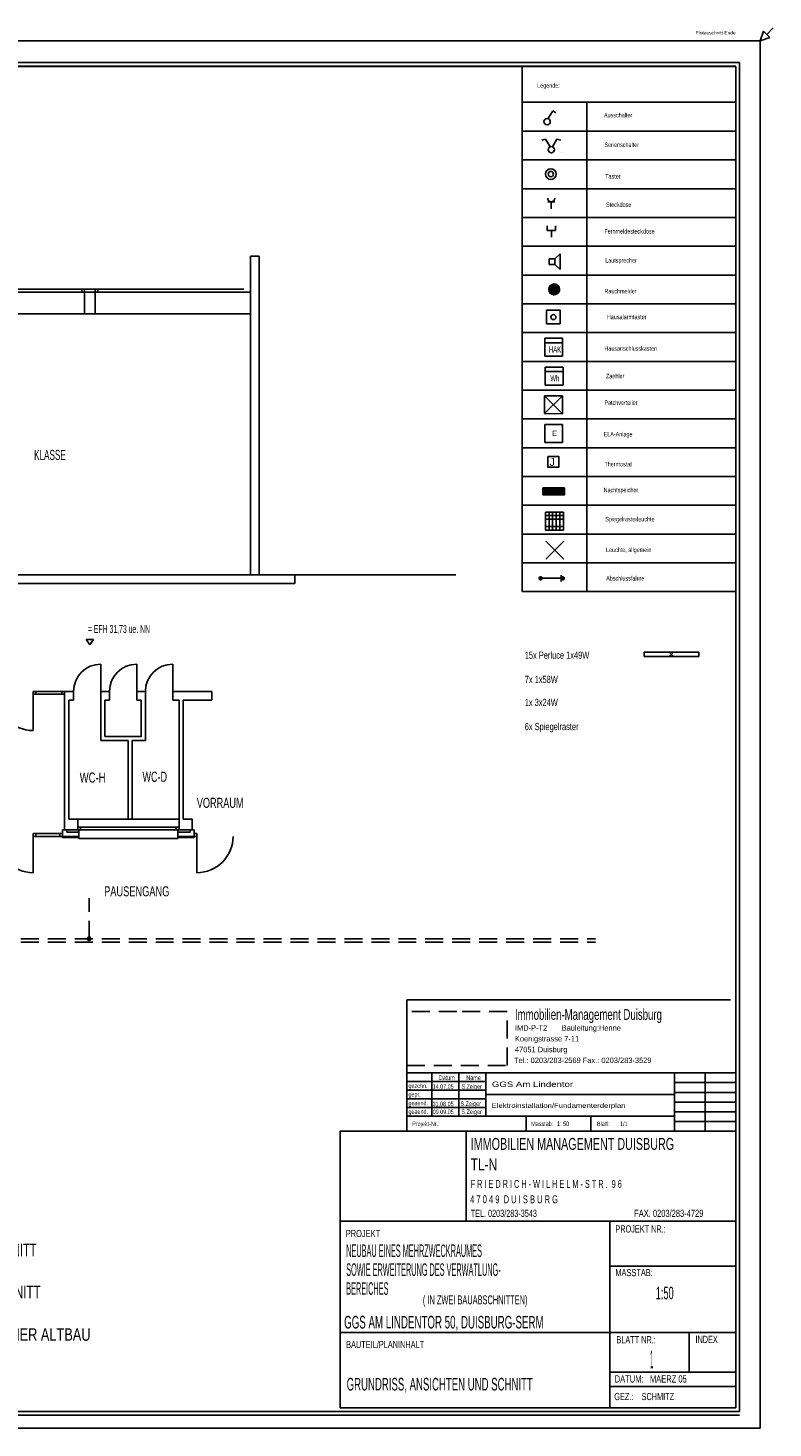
# Model space of a CAD drawing. Extents: x -9 to 2291, y 18 to 1401.
# Tile 14 of 19: x 26 to 47, y 18 to 57. Entities that reach past the tile are written whole.
import ezdxf

# ---------------------------------------------------------------- set-up
doc = ezdxf.new("R2010")
doc.units = 0
doc.linetypes.add('KCONTINUOUS', pattern=[0])
doc.linetypes.add('KDASHED', pattern=[0.75, 0.5, -0.25])
for name, color, linetype in [('ELA-ANLAGE', 5, 'CONTINUOUS'), ('FERNMELDESTECKDOSE', 5, 'CONTINUOUS'), ('FUNDAMENTERDER', 5, 'CONTINUOUS'), ('GRUNDRISS_BEMA_UNG', 7, 'CONTINUOUS'), ('HAUPTANSCHLU_KASTEN', 5, 'CONTINUOUS'), ('HAUSALARM', 5, 'CONTINUOUS'), ('LAUTSPRECHER', 5, 'CONTINUOUS'), ('LEGENDE', 7, 'CONTINUOUS'), ('LEUCHTEN', 5, 'CONTINUOUS'), ('LEUCHTEN_BESCHRIFTUNG', 5, 'CONTINUOUS'), ('NACHTSPEICHER', 3, 'CONTINUOUS'), ('PATCHVERTEILER', 5, 'CONTINUOUS'), ('RAHMEN', 7, 'CONTINUOUS'), ('RAUCHMELDER', 5, 'CONTINUOUS'), ('SCHALTER', 5, 'CONTINUOUS'), ('SCHRIFTFELD', 7, 'CONTINUOUS'), ('STECKDOSEN', 5, 'CONTINUOUS'), ('TASTER', 5, 'CONTINUOUS'), ('THERMOSTAT', 5, 'CONTINUOUS'), ('W01_---', 7, 'CONTINUOUS'), ('W01_GRUNDRISS', 7, 'CONTINUOUS'), ('Z_HLER', 5, 'CONTINUOUS')]:
    doc.layers.add(name, color=color, linetype=linetype)

msp = doc.modelspace()

# ---------------------------------------------------------------- hatches: boundary and pattern name
at = {"layer": 'NACHTSPEICHER'}
h = msp.add_hatch(dxfattribs=at)
h.set_pattern_fill('ANSI31', color=3, scale=0.01, style=0)
h.paths.add_polyline_path([(40.211, 44.36), (40.811, 44.36), (40.811, 44.16), (40.211, 44.16), (40.211, 44.348)])
at = {"layer": 'RAUCHMELDER'}
h = msp.add_hatch(dxfattribs=at)
h.set_pattern_fill('ANSI32', scale=0.01, style=0)
h.paths.add_polyline_path([(40.524, 50.025), (40.674, 49.875), (40.665, 49.927), (40.638, 49.972), (40.597, 50.006), (40.548, 50.023), (40.495, 50.022), (40.446, 50.002), (40.406, 49.967), (40.381, 49.921), (40.374, 49.869), (40.386, 49.817), (40.414, 49.773), (40.456, 49.741), (40.507, 49.726), (40.559, 49.729), (40.608, 49.75), (40.646, 49.787), (40.669, 49.834), (40.674, 49.875)])

# ---------------------------------------------------------------- linework, layer by layer
at = {"layer": 'ELA-ANLAGE', "color": 7, "linetype": 'KCONTINUOUS'}
for p, q in [((40.76, 46.122), (40.26, 46.122)), ((40.262, 45.623), (40.262, 46.123)), ((40.76, 45.622), (40.76, 46.122)), ((40.262, 45.623), (40.76, 45.622))]:
    msp.add_line(p, q, dxfattribs=at)
at = {"layer": 'FERNMELDESTECKDOSE', "color": 7, "linetype": 'KCONTINUOUS'}
for p, q in [((40.332, 51.514), (40.332, 51.639)), ((40.332, 51.514), (40.332, 51.639)), ((40.332, 51.514), (40.446, 51.514)), ((40.332, 51.514), (40.446, 51.514)), ((40.446, 51.324), (40.446, 51.514)), ((40.446, 51.514), (40.56, 51.514)), ((40.446, 51.324), (40.446, 51.514)), ((40.446, 51.514), (40.56, 51.514)), ((40.558, 51.514), (40.558, 51.639)), ((40.558, 51.514), (40.558, 51.639))]:
    msp.add_line(p, q, dxfattribs=at)
at = {"layer": 'FUNDAMENTERDER', "color": 7, "linetype": 'KCONTINUOUS'}
for p, q in [((40.107, 41.845), (40.187, 41.845)), ((40.187, 41.845), (40.107, 41.845)), ((40.107, 41.845), (40.187, 41.845)), ((40.187, 41.845), (40.107, 41.845)), ((40.115, 41.869), (40.108, 41.854)), ((40.115, 41.869), (40.108, 41.854)), ((40.108, 41.854), (40.108, 41.837)), ((40.108, 41.854), (40.108, 41.837)), ((40.108, 41.837), (40.114, 41.822)), ((40.108, 41.837), (40.114, 41.822)), ((40.114, 41.822), (40.126, 41.811)), ((40.114, 41.822), (40.126, 41.811)), ((40.128, 41.88), (40.115, 41.869)), ((40.128, 41.88), (40.115, 41.869)), ((40.126, 41.811), (40.141, 41.805)), ((40.126, 41.811), (40.141, 41.805)), ((40.144, 41.884), (40.128, 41.88)), ((40.144, 41.884), (40.128, 41.88)), ((40.141, 41.805), (40.158, 41.806)), ((40.141, 41.805), (40.158, 41.806)), ((40.16, 41.882), (40.144, 41.884)), ((40.16, 41.882), (40.144, 41.884)), ((40.147, 41.845), (40.714, 41.845)), ((40.158, 41.806), (40.173, 41.814)), ((40.158, 41.806), (40.173, 41.814)), ((40.174, 41.874), (40.16, 41.882)), ((40.174, 41.874), (40.16, 41.882)), ((40.173, 41.814), (40.183, 41.826)), ((40.173, 41.814), (40.183, 41.826)), ((40.184, 41.861), (40.174, 41.874)), ((40.184, 41.861), (40.174, 41.874)), ((40.183, 41.826), (40.187, 41.842)), ((40.183, 41.826), (40.187, 41.842)), ((40.187, 41.845), (40.184, 41.861)), ((40.187, 41.845), (40.184, 41.861)), ((40.187, 41.842), (40.187, 41.845)), ((40.187, 41.842), (40.187, 41.845)), ((40.714, 41.934), (40.714, 41.755)), ((40.764, 41.903), (40.764, 41.786)), ((40.804, 41.878), (40.804, 41.811))]:
    msp.add_line(p, q, dxfattribs=at)
msp.add_circle((40.147, 41.845), 0.04, dxfattribs=at)
at = {"layer": 'GRUNDRISS_BEMA_UNG', "color": 7, "linetype": 'KCONTINUOUS'}
msp.add_line((37.786, 41.938), (23.639, 41.938), dxfattribs=at)
at = {"layer": 'HAUPTANSCHLU_KASTEN', "color": 7, "linetype": 'KCONTINUOUS'}
for p, q in [((40.76, 48.516), (40.26, 48.516)), ((40.26, 48.516), (40.26, 48.016)), ((40.76, 48.516), (40.26, 48.516)), ((40.26, 48.516), (40.26, 48.016)), ((40.26, 48.392), (40.76, 48.392)), ((40.76, 48.016), (40.76, 48.516)), ((40.76, 48.016), (40.76, 48.516)), ((40.26, 48.016), (40.76, 48.016)), ((40.26, 48.016), (40.76, 48.016))]:
    msp.add_line(p, q, dxfattribs=at)
at = {"layer": 'HAUSALARM', "color": 7, "linetype": 'KCONTINUOUS'}
for p, q in [((40.313, 49.292), (40.691, 49.292)), ((40.313, 48.914), (40.313, 49.292)), ((40.691, 48.914), (40.691, 49.292)), ((40.313, 48.914), (40.691, 48.914))]:
    msp.add_line(p, q, dxfattribs=at)
msp.add_circle((40.502, 49.103), 0.07, dxfattribs=at)
at = {"layer": 'LAUTSPRECHER', "color": 7, "linetype": 'KCONTINUOUS'}
for p, q in [((40.38, 50.726), (40.38, 50.565)), ((40.541, 50.726), (40.38, 50.726)), ((40.38, 50.726), (40.38, 50.565)), ((40.541, 50.726), (40.38, 50.726)), ((40.686, 50.866), (40.541, 50.726)), ((40.686, 50.866), (40.541, 50.726)), ((40.541, 50.726), (40.541, 50.565)), ((40.541, 50.726), (40.541, 50.565)), ((40.686, 50.866), (40.686, 50.645)), ((40.686, 50.866), (40.686, 50.645)), ((40.686, 50.645), (40.686, 50.424)), ((40.686, 50.645), (40.686, 50.424)), ((40.541, 50.565), (40.38, 50.565)), ((40.541, 50.565), (40.38, 50.565)), ((40.686, 50.424), (40.541, 50.565)), ((40.686, 50.424), (40.541, 50.565))]:
    msp.add_line(p, q, dxfattribs=at)
at = {"layer": 'LEGENDE', "color": 7, "linetype": 'KCONTINUOUS'}
for p, q in [((46.258, 56.785), (46.347, 57.05)), ((46.523, 56.873), (46.258, 56.785)), ((46.347, 57.05), (46.435, 56.962)), ((46.435, 56.962), (46.612, 57.139)), ((46.612, 57.139), (46.435, 56.962)), ((46.435, 56.962), (46.523, 56.873)), ((46.255, 56.782), (-8.613, 56.782)), ((46.255, 18.229), (46.255, 56.782)), ((45.675, 56.178), (-8.274, 56.178)), ((45.575, 56.078), (-7.274, 56.078)), ((45.575, 56.073), (-7.274, 56.073)), ((39.629, 56.073), (45.575, 56.073)), ((39.629, 56.073), (39.629, 41.473)), ((45.575, 56.073), (45.575, 38.073)), ((45.675, 56.178), (45.675, 18.689)), ((39.629, 55.073), (45.575, 55.073)), ((41.435, 55.073), (41.435, 41.473)), ((39.629, 54.273), (45.575, 54.273)), ((39.629, 53.473), (45.575, 53.473)), ((39.629, 52.673), (45.575, 52.673)), ((39.629, 51.873), (45.575, 51.873)), ((39.629, 51.073), (45.575, 51.073)), ((39.629, 50.273), (45.575, 50.273)), ((39.629, 49.473), (45.575, 49.473)), ((39.629, 48.673), (45.575, 48.673)), ((39.629, 47.873), (45.575, 47.873)), ((39.629, 47.073), (45.575, 47.073)), ((39.629, 46.273), (45.575, 46.273)), ((39.629, 45.473), (45.575, 45.473)), ((39.629, 44.673), (45.575, 44.673)), ((39.629, 43.873), (45.575, 43.873)), ((39.629, 43.073), (45.575, 43.073)), ((39.629, 42.273), (45.575, 42.273)), ((39.629, 41.473), (45.575, 41.473)), ((45.675, 18.689), (-7.274, 18.689)), ((45.675, 18.589), (-8.274, 18.589)), ((-8.613, 18.229), (46.255, 18.229))]:
    msp.add_line(p, q, dxfattribs=at)
at = {"layer": 'LEUCHTEN', "color": 7, "linetype": 'KCONTINUOUS'}
for p, q in [((40.281, 43.686), (40.781, 43.686)), ((40.281, 43.186), (40.281, 43.686)), ((40.281, 43.586), (40.781, 43.586)), ((40.381, 43.186), (40.381, 43.686)), ((40.481, 43.186), (40.481, 43.686)), ((40.581, 43.186), (40.581, 43.686)), ((40.681, 43.186), (40.681, 43.686)), ((40.781, 43.686), (40.781, 43.186)), ((40.781, 43.186), (40.781, 43.686)), ((40.281, 43.486), (40.781, 43.486)), ((40.281, 43.286), (40.781, 43.286)), ((40.781, 43.186), (40.281, 43.186)), ((40.29, 42.872), (40.79, 42.372)), ((40.29, 42.372), (40.79, 42.872))]:
    msp.add_line(p, q, dxfattribs=at)
at = {"layer": 'LEUCHTEN_BESCHRIFTUNG', "color": 7, "linetype": 'KCONTINUOUS'}
for p, q in [((43.026, 39.788), (44.546, 39.788)), ((43.026, 39.788), (43.026, 39.668)), ((43.726, 39.668), (43.846, 39.788)), ((43.726, 39.788), (43.846, 39.668)), ((44.546, 39.788), (44.546, 39.668)), ((44.546, 39.668), (43.026, 39.668))]:
    msp.add_line(p, q, dxfattribs=at)
at = {"layer": 'NACHTSPEICHER', "color": 7, "linetype": 'KCONTINUOUS'}
for p, q in [((40.21, 44.36), (40.811, 44.36)), ((40.211, 44.16), (40.211, 44.36)), ((40.811, 44.36), (40.811, 44.16)), ((40.811, 44.16), (40.211, 44.16))]:
    msp.add_line(p, q, dxfattribs=at)
at = {"layer": 'NACHTSPEICHER', "color": 3, "linetype": 'KCONTINUOUS'}
for p, q in [((40.211, 44.36), (40.811, 44.36)), ((40.211, 44.36), (40.811, 44.36)), ((40.231, 44.36), (40.211, 44.34)), ((40.276, 44.36), (40.211, 44.295)), ((40.321, 44.36), (40.211, 44.25)), ((40.366, 44.36), (40.211, 44.205)), ((40.411, 44.36), (40.211, 44.16)), ((40.456, 44.36), (40.256, 44.16)), ((40.501, 44.36), (40.301, 44.16)), ((40.546, 44.36), (40.346, 44.16)), ((40.591, 44.36), (40.391, 44.16)), ((40.636, 44.36), (40.436, 44.16)), ((40.68, 44.36), (40.48, 44.16)), ((40.725, 44.36), (40.525, 44.16)), ((40.77, 44.36), (40.57, 44.16)), ((40.811, 44.36), (40.811, 44.16)), ((40.811, 44.36), (40.811, 44.16)), ((40.211, 44.16), (40.211, 44.348)), ((40.211, 44.16), (40.211, 44.348)), ((40.811, 44.16), (40.211, 44.16)), ((40.811, 44.16), (40.211, 44.16)), ((40.811, 44.356), (40.615, 44.16)), ((40.811, 44.311), (40.66, 44.16)), ((40.811, 44.266), (40.705, 44.16)), ((40.811, 44.221), (40.75, 44.16)), ((40.811, 44.176), (40.795, 44.16))]:
    msp.add_line(p, q, dxfattribs=at)
at = {"layer": 'PATCHVERTEILER', "color": 7, "linetype": 'KCONTINUOUS'}
for p, q in [((40.258, 46.919), (40.758, 46.419)), ((40.758, 46.919), (40.258, 46.919)), ((40.259, 46.42), (40.259, 46.92)), ((40.259, 46.42), (40.758, 46.919)), ((40.758, 46.419), (40.758, 46.919)), ((40.259, 46.42), (40.758, 46.419))]:
    msp.add_line(p, q, dxfattribs=at)
at = {"layer": 'RAHMEN', "color": 7, "linetype": 'KCONTINUOUS'}
msp.add_line((45.575, 18.789), (45.575, 56.073), dxfattribs=at)
at = {"layer": 'RAUCHMELDER', "color": 7, "linetype": 'KCONTINUOUS'}
for p, q in [((40.381, 49.921), (40.374, 49.869)), ((40.381, 49.921), (40.374, 49.869)), ((40.374, 49.869), (40.386, 49.817)), ((40.374, 49.869), (40.386, 49.817)), ((40.376, 49.862), (40.531, 50.017)), ((40.406, 49.967), (40.381, 49.921)), ((40.406, 49.967), (40.381, 49.921)), ((40.384, 49.825), (40.554, 49.995)), ((40.386, 49.817), (40.414, 49.773)), ((40.386, 49.817), (40.414, 49.773)), ((40.446, 50.002), (40.406, 49.967)), ((40.446, 50.002), (40.406, 49.967)), ((40.418, 49.77), (40.599, 49.95)), ((40.444, 49.75), (40.621, 49.928)), ((40.495, 50.022), (40.446, 50.002)), ((40.495, 50.022), (40.446, 50.002)), ((40.548, 50.023), (40.495, 50.022)), ((40.548, 50.023), (40.495, 50.022)), ((40.509, 49.726), (40.666, 49.883)), ((40.524, 50.025), (40.674, 49.875)), ((40.524, 50.025), (40.674, 49.875)), ((40.531, 50.017), (40.536, 50.023)), ((40.597, 50.006), (40.548, 50.023)), ((40.597, 50.006), (40.548, 50.023)), ((40.554, 49.995), (40.573, 50.014)), ((40.557, 49.729), (40.67, 49.841)), ((40.638, 49.972), (40.597, 50.006)), ((40.638, 49.972), (40.597, 50.006)), ((40.599, 49.95), (40.629, 49.98)), ((40.621, 49.928), (40.648, 49.955)), ((40.665, 49.927), (40.638, 49.972)), ((40.665, 49.927), (40.638, 49.972)), ((40.646, 49.787), (40.669, 49.834)), ((40.646, 49.787), (40.669, 49.834)), ((40.674, 49.875), (40.665, 49.927)), ((40.674, 49.875), (40.665, 49.927)), ((40.666, 49.883), (40.672, 49.888)), ((40.669, 49.834), (40.674, 49.875)), ((40.669, 49.834), (40.674, 49.875)), ((40.414, 49.773), (40.456, 49.741)), ((40.414, 49.773), (40.456, 49.741)), ((40.456, 49.741), (40.507, 49.726)), ((40.456, 49.741), (40.507, 49.726)), ((40.507, 49.726), (40.559, 49.729)), ((40.507, 49.726), (40.559, 49.729)), ((40.559, 49.729), (40.608, 49.75)), ((40.559, 49.729), (40.608, 49.75)), ((40.608, 49.75), (40.646, 49.787)), ((40.608, 49.75), (40.646, 49.787))]:
    msp.add_line(p, q, dxfattribs=at)
msp.add_circle((40.524, 49.875), 0.15, dxfattribs=at)
at = {"layer": 'SCHALTER', "color": 7, "linetype": 'KCONTINUOUS'}
for p, q in [((40.358, 54.62), (40.486, 54.836)), ((40.486, 54.836), (40.574, 54.783)), ((40.181, 54.017), (40.285, 54.052)), ((40.413, 53.837), (40.285, 54.052)), ((40.443, 53.755), (40.443, 53.755)), ((40.443, 53.755), (40.443, 53.755)), ((40.443, 53.755), (40.443, 53.755)), ((40.473, 53.837), (40.601, 54.052)), ((40.706, 54.017), (40.601, 54.052)), ((40.647, 53.792), (40.647, 53.791)), ((40.647, 53.792), (40.647, 53.791)), ((40.647, 53.792), (40.647, 53.791)), ((40.72, 53.682), (40.72, 53.682)), ((40.72, 53.682), (40.72, 53.682)), ((40.72, 53.682), (40.72, 53.682))]:
    msp.add_line(p, q, dxfattribs=at)
for centre in [(40.328, 54.538), (40.443, 53.755)]:
    msp.add_circle(centre, 0.0875, dxfattribs=at)
at = {"layer": 'SCHRIFTFELD', "color": 7, "linetype": 'KCONTINUOUS'}
for p, q in [((36.424, 26.477), (36.424, 30.127)), ((36.424, 30.127), (45.425, 30.127)), ((45.575, 26.477), (45.575, 30.127)), ((45.575, 26.477), (45.575, 30.127)), ((45.575, 28.097), (36.424, 28.097)), ((37.124, 26.897), (37.124, 28.097)), ((37.874, 26.897), (37.874, 28.097)), ((38.624, 26.897), (38.624, 28.097)), ((43.875, 26.477), (43.875, 28.097)), ((44.725, 26.477), (44.725, 28.097)), ((38.624, 27.857), (36.424, 27.857)), ((45.575, 27.827), (43.875, 27.827)), ((38.624, 27.617), (36.424, 27.617)), ((38.624, 27.377), (36.424, 27.377)), ((43.875, 27.497), (38.624, 27.497)), ((45.575, 27.557), (43.875, 27.557)), ((45.575, 27.287), (43.875, 27.287)), ((38.624, 27.137), (36.424, 27.137)), ((43.875, 26.897), (36.424, 26.897)), ((39.744, 26.477), (39.744, 26.897)), ((41.545, 26.477), (41.545, 26.897)), ((45.575, 27.017), (43.875, 27.017)), ((34.574, 26.477), (45.575, 26.477)), ((45.575, 26.477), (36.424, 26.477)), ((36.574, 26.477), (45.575, 26.477)), ((45.575, 26.747), (43.875, 26.747))]:
    msp.add_line(p, q, dxfattribs=at)
at = {"layer": 'SCHRIFTFELD', "color": 7, "linetype": 'KDASHED'}
for p, q in [((37.819, 29.802), (36.424, 29.802)), ((36.424, 29.802), (36.424, 28.302)), ((39.214, 29.802), (37.819, 29.802)), ((39.214, 28.302), (39.214, 29.802)), ((36.424, 28.302), (39.214, 28.302))]:
    msp.add_line(p, q, dxfattribs=at)
at = {"layer": 'SCHRIFTFELD', "color": 1, "linetype": 'KCONTINUOUS'}
msp.add_line((36.816, 29.766), (36.816, 29.766), dxfattribs=at)
at = {"layer": 'STECKDOSEN', "color": 7, "linetype": 'KCONTINUOUS'}
for p, q in [((40.543, 52.31), (40.343, 52.31)), ((40.443, 52.31), (40.443, 52.11))]:
    msp.add_line(p, q, dxfattribs=at)
msp.add_arc((40.443, 52.41), 0.1, 180, 360, dxfattribs=at)
at = {"layer": 'TASTER', "color": 7, "linetype": 'KCONTINUOUS'}
for p, q in [((40.431, 53.08), (40.431, 53.079)), ((40.431, 53.08), (40.431, 53.079)), ((40.431, 53.08), (40.431, 53.079)), ((40.494, 52.998), (40.494, 52.998)), ((40.494, 52.998), (40.494, 52.998)), ((40.494, 52.998), (40.494, 52.998)), ((40.662, 52.968), (40.662, 52.969)), ((40.662, 52.968), (40.662, 52.969)), ((40.662, 52.968), (40.662, 52.969))]:
    msp.add_line(p, q, dxfattribs=at)
for radius in [0.15, 0.075]:
    msp.add_circle((40.431, 53.079), radius, dxfattribs=at)
at = {"layer": 'THERMOSTAT', "color": 1, "linetype": 'KCONTINUOUS'}
msp.add_lwpolyline([(40.349, 45.23), (40.649, 45.23), (40.649, 44.93), (40.349, 44.93), (40.349, 45.23)], dxfattribs=at)
at = {"layer": 'W01_---', "color": 7, "linetype": 'KCONTINUOUS'}
for p, q in [((27.712, 40.147), (27.502, 40.147)), ((27.502, 40.147), (27.607, 39.997)), ((27.607, 39.997), (27.712, 40.147))]:
    msp.add_line(p, q, dxfattribs=at)
at = {"layer": 'W01_GRUNDRISS', "color": 137, "linetype": 'KCONTINUOUS'}
for p, q in [((32.314, 50.798), (32.074, 50.798)), ((32.074, 50.798), (32.074, 41.938)), ((32.314, 50.798), (32.074, 50.798)), ((32.074, 50.798), (32.074, 41.938)), ((32.314, 41.938), (32.314, 50.798)), ((32.314, 41.938), (32.314, 50.798)), ((27.757, 49.798), (27.457, 49.798)), ((27.457, 49.798), (27.457, 49.198)), ((27.757, 49.798), (27.457, 49.798)), ((27.457, 49.798), (27.457, 49.198)), ((27.757, 49.198), (27.757, 49.798)), ((27.757, 49.198), (27.757, 49.798)), ((27.457, 49.198), (27.757, 49.198)), ((27.457, 49.198), (27.757, 49.198)), ((32.074, 41.938), (25.149, 41.938)), ((32.074, 41.938), (25.149, 41.938)), ((25.149, 41.698), (33.314, 41.698)), ((25.149, 41.698), (33.314, 41.698)), ((33.314, 41.938), (32.314, 41.938)), ((33.314, 41.938), (32.314, 41.938)), ((33.314, 41.698), (33.314, 41.938)), ((33.314, 41.698), (33.314, 41.938)), ((26.904, 38.698), (26.904, 34.853)), ((27.154, 38.698), (26.904, 38.698)), ((26.904, 38.698), (26.904, 34.853)), ((27.154, 38.698), (26.904, 38.698)), ((27.154, 38.458), (27.154, 38.698)), ((27.154, 38.458), (27.154, 38.698)), ((27.914, 38.698), (27.914, 37.333)), ((28.154, 38.698), (27.914, 38.698)), ((27.914, 38.698), (27.914, 37.333)), ((28.154, 38.698), (27.914, 38.698)), ((28.154, 38.458), (28.154, 38.698)), ((28.154, 38.458), (28.154, 38.698)), ((29.154, 38.698), (28.914, 38.698)), ((28.914, 38.698), (28.914, 38.458)), ((29.154, 38.698), (28.914, 38.698)), ((28.914, 38.698), (28.914, 38.458)), ((29.154, 37.333), (29.154, 38.698)), ((29.154, 37.333), (29.154, 38.698)), ((30.999, 38.698), (29.914, 38.698)), ((29.914, 38.698), (29.914, 38.458)), ((30.999, 38.698), (29.914, 38.698)), ((29.914, 38.698), (29.914, 38.458)), ((30.999, 38.458), (30.999, 38.698)), ((30.999, 38.458), (30.999, 38.698)), ((27.019, 35.153), (27.019, 38.458)), ((27.019, 38.458), (27.154, 38.458)), ((27.019, 35.153), (27.019, 38.458)), ((27.019, 38.458), (27.154, 38.458)), ((28.029, 37.448), (28.029, 38.458)), ((28.029, 38.458), (28.154, 38.458)), ((28.029, 37.448), (28.029, 38.458)), ((28.029, 38.458), (28.154, 38.458)), ((28.914, 38.458), (29.039, 38.458)), ((28.914, 38.458), (29.039, 38.458)), ((29.039, 38.458), (29.039, 37.448)), ((29.039, 38.458), (29.039, 37.448)), ((29.914, 38.458), (30.089, 38.458)), ((29.914, 38.458), (30.089, 38.458)), ((30.089, 38.458), (30.089, 34.853)), ((30.089, 38.458), (30.089, 34.853)), ((30.204, 38.458), (30.999, 38.458)), ((30.204, 35.153), (30.204, 38.458)), ((30.204, 38.458), (30.999, 38.458)), ((30.204, 35.153), (30.204, 38.458)), ((29.039, 37.448), (28.029, 37.448)), ((29.039, 37.448), (28.029, 37.448)), ((27.914, 37.333), (28.674, 37.333)), ((27.914, 37.333), (28.674, 37.333)), ((28.674, 37.333), (28.674, 35.153)), ((28.674, 37.333), (28.674, 35.153)), ((28.789, 35.153), (28.789, 37.333)), ((28.789, 37.333), (29.154, 37.333)), ((28.789, 35.153), (28.789, 37.333)), ((28.789, 37.333), (29.154, 37.333)), ((27.269, 35.153), (27.019, 35.153)), ((27.269, 35.153), (27.019, 35.153)), ((27.269, 34.853), (27.269, 35.153)), ((27.269, 34.853), (27.269, 35.153)), ((28.674, 35.153), (28.789, 35.153)), ((28.674, 35.153), (28.789, 35.153)), ((30.454, 35.153), (30.204, 35.153)), ((30.454, 35.153), (30.204, 35.153)), ((30.454, 34.853), (30.454, 35.153)), ((30.454, 34.853), (30.454, 35.153)), ((26.904, 34.853), (27.269, 34.853)), ((26.904, 34.853), (27.269, 34.853)), ((30.089, 34.853), (30.454, 34.853)), ((30.089, 34.853), (30.454, 34.853))]:
    msp.add_line(p, q, dxfattribs=at)
at = {"layer": 'W01_GRUNDRISS', "color": 7, "linetype": 'KCONTINUOUS'}
for p, q in [((31.894, 49.883), (23.319, 49.883)), ((27.382, 49.798), (27.382, 49.883)), ((27.457, 49.798), (27.457, 49.883)), ((27.757, 49.798), (27.757, 49.883)), ((27.832, 49.798), (27.832, 49.883)), ((27.457, 49.798), (23.139, 49.798)), ((27.457, 49.798), (27.457, 49.198)), ((27.457, 49.798), (27.757, 49.798)), ((27.757, 49.798), (32.074, 49.798)), ((27.757, 49.798), (27.757, 49.198)), ((32.074, 49.798), (27.757, 49.798)), ((27.457, 49.198), (23.139, 49.198)), ((27.457, 49.198), (27.757, 49.198)), ((27.757, 49.198), (32.074, 49.198)), ((25.149, 41.938), (29.167, 41.938)), ((25.149, 41.698), (29.167, 41.698)), ((29.167, 41.938), (32.074, 41.938)), ((29.167, 41.698), (32.314, 41.698)), ((27.914, 38.698), (27.914, 39.458)), ((28.914, 38.698), (28.914, 39.458)), ((29.914, 38.698), (29.914, 39.458)), ((26.032, 38.698), (26.032, 38.623)), ((26.107, 38.698), (26.032, 38.698)), ((26.904, 38.698), (26.032, 38.698)), ((26.107, 38.623), (26.032, 38.623)), ((26.032, 38.623), (26.032, 37.613)), ((26.904, 38.623), (26.032, 38.623)), ((26.107, 38.698), (26.107, 38.623)), ((26.829, 38.698), (26.829, 38.623)), ((26.904, 38.698), (26.904, 35.153)), ((26.904, 38.698), (27.154, 38.698)), ((27.154, 38.698), (27.154, 38.458)), ((27.914, 38.698), (27.914, 38.458)), ((27.914, 38.698), (28.154, 38.698)), ((28.154, 38.698), (28.154, 38.458)), ((28.914, 38.698), (29.154, 38.698)), ((28.914, 38.698), (28.914, 38.458)), ((29.154, 38.698), (29.154, 38.458)), ((29.914, 38.698), (29.914, 38.458)), ((29.914, 38.698), (30.999, 38.698)), ((30.999, 38.458), (30.999, 38.698)), ((27.019, 38.458), (27.019, 35.153)), ((27.019, 38.458), (27.154, 38.458)), ((27.914, 38.458), (27.914, 37.333)), ((28.029, 38.458), (28.029, 37.448)), ((28.029, 38.458), (28.154, 38.458)), ((28.914, 38.458), (29.039, 38.458)), ((29.039, 38.458), (29.039, 37.448)), ((29.154, 38.458), (29.154, 37.333)), ((29.914, 38.458), (30.089, 38.458)), ((30.089, 38.458), (30.089, 35.153)), ((30.204, 38.458), (30.204, 35.153)), ((30.204, 38.458), (30.999, 38.458)), ((28.029, 37.448), (29.039, 37.448)), ((27.914, 37.333), (28.674, 37.333)), ((28.674, 37.333), (28.674, 35.153)), ((28.789, 37.333), (28.789, 35.153)), ((28.789, 37.333), (29.154, 37.333)), ((26.904, 35.153), (26.904, 34.853)), ((27.019, 35.153), (27.269, 35.153)), ((27.269, 35.153), (27.269, 34.853)), ((27.269, 35.153), (30.089, 35.153)), ((28.674, 35.153), (28.789, 35.153)), ((30.089, 35.153), (30.089, 34.853)), ((30.204, 35.153), (30.454, 35.153)), ((30.454, 35.153), (30.454, 34.853)), ((26.849, 34.748), (26.032, 34.748)), ((26.032, 34.748), (26.032, 34.673)), ((26.107, 34.748), (26.032, 34.748)), ((26.032, 34.673), (26.032, 33.663)), ((26.849, 34.673), (26.032, 34.673)), ((26.107, 34.673), (26.032, 34.673)), ((26.107, 34.748), (26.107, 34.673)), ((26.774, 34.748), (26.774, 34.673)), ((26.849, 34.853), (26.849, 34.673)), ((26.904, 34.853), (26.849, 34.853)), ((26.849, 34.673), (27.299, 34.673)), ((26.849, 34.673), (26.849, 34.643)), ((26.849, 34.643), (27.299, 34.643)), ((26.904, 34.853), (27.269, 34.853)), ((26.964, 34.853), (26.964, 34.788)), ((26.964, 34.788), (27.299, 34.788)), ((27.269, 34.928), (30.089, 34.928)), ((27.269, 34.853), (30.089, 34.853)), ((27.299, 34.853), (27.299, 34.613)), ((27.349, 34.928), (27.349, 34.853)), ((30.009, 34.928), (30.009, 34.853)), ((30.059, 34.853), (30.059, 34.613)), ((30.059, 34.788), (30.394, 34.788)), ((30.059, 34.673), (30.509, 34.673)), ((30.059, 34.643), (30.509, 34.643)), ((30.089, 34.853), (30.454, 34.853)), ((30.394, 34.853), (30.394, 34.788)), ((30.454, 34.853), (30.509, 34.853)), ((30.509, 34.853), (30.509, 34.673)), ((30.509, 34.748), (30.584, 34.748)), ((30.509, 34.673), (30.584, 34.673)), ((30.509, 34.673), (30.509, 34.643)), ((30.584, 34.748), (30.584, 34.673)), ((30.584, 34.673), (30.584, 33.663)), ((27.299, 34.613), (30.059, 34.613)), ((34.574, 26.477), (34.574, 18.789)), ((34.574, 26.477), (34.574, 18.789)), ((38.074, 26.477), (38.074, 23.978)), ((38.074, 26.477), (38.074, 23.978)), ((45.575, 18.789), (45.575, 26.477)), ((45.575, 18.789), (45.575, 26.477)), ((45.575, 23.978), (34.574, 23.978)), ((45.575, 23.978), (34.574, 23.978)), ((42.075, 23.978), (42.075, 18.789)), ((42.075, 23.978), (42.075, 18.789)), ((42.075, 22.728), (45.575, 22.728)), ((42.075, 22.728), (45.575, 22.728)), ((45.575, 20.879), (34.574, 20.879)), ((45.575, 20.879), (34.574, 20.879)), ((44.275, 20.879), (44.275, 19.778)), ((44.275, 20.879), (44.275, 19.778)), ((42.075, 19.778), (45.575, 19.778)), ((42.075, 19.778), (45.575, 19.778)), ((42.075, 19.778), (45.575, 19.778)), ((42.075, 19.778), (45.575, 19.778)), ((42.075, 19.378), (45.575, 19.378)), ((42.075, 19.378), (45.575, 19.378)), ((34.574, 18.789), (45.575, 18.789)), ((34.574, 18.789), (45.575, 18.789))]:
    msp.add_line(p, q, dxfattribs=at)
at = {"layer": 'W01_GRUNDRISS', "color": 7, "linetype": 'KDASHED'}
for p, q in [((27.589, 31.828), (27.589, 32.952)), ((27.589, 31.828), (27.589, 32.952)), ((22.689, 31.828), (41.669, 31.828)), ((22.689, 31.728), (41.669, 31.728))]:
    msp.add_line(p, q, dxfattribs=at)
at = {"layer": 'W01_GRUNDRISS', "color": 7, "linetype": 'KCONTINUOUS'}
msp.add_circle((27.589, 31.828), 0.05, dxfattribs=at)
for centre, radius, start, end in [((27.914, 38.698), 0.76, 90, 180), ((28.914, 38.698), 0.76, 90, 180), ((29.914, 38.698), 0.76, 90, 180), ((26.032, 38.623), 1.01, 180, 270), ((26.032, 34.673), 1.01, 180, 270), ((30.584, 34.673), 1.01, 270, 360)]:
    msp.add_arc(centre, radius, start, end, dxfattribs=at)
at = {"layer": 'Z_HLER', "color": 7, "linetype": 'KCONTINUOUS'}
for p, q in [((40.774, 47.712), (40.274, 47.712)), ((40.774, 47.712), (40.274, 47.712)), ((40.274, 47.712), (40.274, 47.212)), ((40.274, 47.712), (40.274, 47.212)), ((40.274, 47.589), (40.774, 47.589)), ((40.774, 47.212), (40.774, 47.712)), ((40.774, 47.212), (40.774, 47.712)), ((40.274, 47.212), (40.774, 47.212)), ((40.274, 47.212), (40.774, 47.212))]:
    msp.add_line(p, q, dxfattribs=at)

# ---------------------------------------------------------------- texts
at = {"layer": 'ELA-ANLAGE', "color": 7}
msp.add_text('E ', height=0.15, dxfattribs=at).set_placement((40.468, 45.8, 61))
at = {"layer": 'HAUPTANSCHLU_KASTEN', "color": 7, "width": 0.571429}
msp.add_text('HAK', height=0.175, dxfattribs=at).set_placement((40.375, 48.118, 61))
at = {"layer": 'LEGENDE', "color": 7}
for s, height, width, p in [('Plotauschnitt Ende', 0.09, 1.111111, (44.455, 56.962, 61)), ('Legende:', 0.125, 0.72, (40.052, 55.479, 61)), ('Ausschalter', 0.125, 0.72, (41.91, 54.655, 61)), ('Serienschalter', 0.125, 0.72, (41.922, 53.831, 61)), ('Taster', 0.125, 0.72, (41.945, 52.954, 61)), ('Steckdose', 0.125, 0.72, (41.967, 52.168, 61)), ('Fernmeldesteckdose', 0.125, 0.72, (41.922, 51.426, 61)), ('Lautsprecher', 0.125, 0.72, (41.945, 50.617, 61)), ('Rauchmelder', 0.125, 0.72, (41.922, 49.763, 61)), ('Hausalarmtaster', 0.125, 0.72, (41.99, 49.045, 61)), ('Hausanschlusskasten', 0.125, 0.72, (41.922, 48.168, 61)), ('Zaehler', 0.125, 0.72, (41.967, 47.404, 61)), ('Patchverteiler', 0.125, 0.72, (41.922, 46.663, 61)), ('ELA-Anlage', 0.125, 0.72, (41.9, 45.786, 61)), ('Thermostat', 0.125, 0.72, (41.922, 44.955, 61)), ('Nachtspeicher', 0.125, 0.72, (41.9, 44.236, 61)), ('Spiegelrasterleuchte', 0.125, 0.72, (41.945, 43.427, 61)), ('Leuchte, allgemein', 0.125, 0.72, (41.967, 42.573, 61)), ('Abschlussfahne', 0.125, 0.72, (41.97, 41.783, 61))]:
    msp.add_text(s, height=height, dxfattribs=dict(at, width=width)).set_placement(p)
at = {"layer": 'LEUCHTEN_BESCHRIFTUNG', "color": 7, "width": 0.75}
for s, p in [('15x Perluce 1x49W', (39.705, 39.608, 61)), ('7x 1x58W', (39.705, 38.935, 61)), ('1x 3x24W', (39.705, 38.295, 61)), ('6x Spiegelraster', (39.705, 37.625, 61))]:
    msp.add_text(s, height=0.2, dxfattribs=at).set_placement(p)
at = {"layer": 'SCHRIFTFELD', "color": 7}
for s, height, width, p in [('Immobilien-Management Duisburg', 0.3, 0.666667, (39.433, 29.573, 61)), ('Datum ', 0.125, 0.72, (37.316, 27.903, 61)), ('Name', 0.125, 0.72, (38.082, 27.903, 61)), ('gezchn. ', 0.125, 0.72, (36.471, 27.677, 61)), ('14.07.05', 0.125, 0.72, (37.144, 27.657, 61)), ('S.Zeiger', 0.125, 0.72, (37.944, 27.657, 61)), ('GGS Am Lindentor', 0.15, 1.333333, (38.791, 27.708, 61)), ('gepr. ', 0.125, 0.72, (36.471, 27.437, 61)), ('geaend. ', 0.125, 0.72, (36.471, 27.197, 61)), ('31.08.05', 0.125, 0.72, (37.142, 27.172, 61)), ('S.Zeiger', 0.125, 0.72, (37.919, 27.18, 61)), ('Elektroinstallation/Fundamenterderplan', 0.13, 1.230769, (38.784, 27.126, 61)), ('geaend. ', 0.125, 0.72, (36.471, 26.957, 61)), ('09.09.05', 0.125, 0.72, (37.144, 26.954, 61)), ('S.Zeiger', 0.125, 0.72, (37.944, 26.957, 61)), ('Projekt-Nr.:', 0.125, 0.72, (36.575, 26.622, 61)), ('Masstab:', 0.125, 0.72, (39.886, 26.622, 61)), ('1: 50', 0.125, 0.72, (40.605, 26.624, 61)), ('Blatt:', 0.125, 0.72, (41.715, 26.622, 61)), ('1/1', 0.125, 0.72, (42.355, 26.619, 61))]:
    msp.add_text(s, height=height, dxfattribs=dict(at, width=width)).set_placement(p)
for s, p in [('IMD-P-T2       Bauleitung:Henne', (39.433, 29.273, 61)), ('47051 Duisburg', (39.433, 28.673, 61)), ('Koenigstrasse 7-11', (39.433, 28.973, 61)), ('Tel.: 0203/283-2569 Fax.: 0203/283-3529', (39.408, 28.373, 61))]:
    msp.add_text(s, height=0.15, dxfattribs=at).set_placement(p)
at = {"layer": 'THERMOSTAT', "color": 1}
msp.add_text('J ', height=0.2237, dxfattribs=at).set_placement((40.392, 44.968, 61))
at = {"layer": 'W01_---', "color": 7}
for s, height, width, p in [('KLASSE', 0.28, 0.605159, (26.057, 45.133, 61)), ('= EFH 31,73 ue. NN ', 0.22, 0.519786, (27.555, 40.327, 61)), ('WC-H', 0.28, 0.706845, (27.325, 36.167, 61)), ('WC-D', 0.28, 0.669643, (29.073, 36.188, 61)), ('VORRAUM ', 0.28, 0.680272, (30.582, 35.464, 61)), ('PAUSENGANG', 0.28, 0.6875, (28.004, 33.005, 61)), ('1. BAUABSCHNITT ', 0.35, 0.66, (23.399, 23.002, 61)), ('2. BAUABSCHNITT ', 0.35, 0.691111, (23.382, 21.836, 61)), ('VORHANDENER ALTBAU', 0.35, 0.759259, (23.382, 20.653, 61))]:
    msp.add_text(s, height=height, dxfattribs=dict(at, width=width)).set_placement(p)
at = {"layer": 'W01_GRUNDRISS', "color": 7}
for s, height, width, p in [('IMMOBILIEN MANAGEMENT DUISBURG', 0.33, 0.678889, (38.202, 25.96, 61)), ('TL-N', 0.33, 0.75, (38.202, 25.39, 61)), ('F R I E D R I C H - W I L H E L M - S T R .  9 6', 0.22, 0.667614, (38.202, 24.903, 61)), ('F R I E D R I C H - W I L H E L M - S T R .  9 6', 0.22, 0.667614, (38.202, 24.903, 61)), ('4 7 0 4 9  D U I S B U R G', 0.22, 0.594872, (38.187, 24.475, 61)), ('4 7 0 4 9  D U I S B U R G', 0.22, 0.594872, (38.187, 24.475, 61)), ('TEL. 0203/283-3543', 0.2, 0.731482, (38.202, 24.095, 61)), ('TEL. 0203/283-3543', 0.2, 0.731482, (38.202, 24.095, 61)), ('. ', 0.2, 0.533333, (39.421, 24.094, 61)), ('. ', 0.2, 0.533333, (39.421, 24.094, 61)), ('FAX. 0203/283-4729', 0.2, 0.755556, (42.749, 24.095, 61)), ('FAX. 0203/283-4729', 0.2, 0.755556, (42.749, 24.095, 61)), ('PROJEKT ', 0.2, 0.714286, (34.726, 23.535, 61)), ('PROJEKT ', 0.2, 0.714286, (34.726, 23.535, 61)), ('PROJEKT NR.:', 0.2, 0.666667, (42.226, 23.661, 61)), ('PROJEKT NR.:', 0.2, 0.666667, (42.226, 23.661, 61)), ('NEUBAU EINES MEHRZWECKRAUMES', 0.35, 0.4, (34.739, 22.981, 61)), ('SOWIE ERWEITERUNG DES VERWATLUNG- ', 0.35, 0.4, (34.739, 22.456, 61)), ('MASSTAB:', 0.2, 0.675, (42.226, 22.449, 61)), ('MASSTAB:', 0.2, 0.675, (42.226, 22.449, 61)), ('BEREICHES ', 0.35, 0.4, (34.739, 21.931, 61)), ('( IN ZWEI BAUABSCHNITTEN) ', 0.25, 0.567033, (36.872, 21.666, 61)), ('1:50', 0.35, 0.546571, (43.35, 21.805, 61)), ('GGS AM LINDENTOR 50, DUISBURG-SERM', 0.35, 0.578151, (34.682, 20.995, 61)), ('BAUTEIL/PLANINHALT', 0.2, 0.703704, (34.737, 20.45, 61)), ('BLATT NR.:', 0.2, 0.666667, (42.255, 20.583, 61)), ('BLATT NR.:', 0.2, 0.666667, (42.255, 20.583, 61)), ('INDEX ', 0.2, 0.633333, (44.455, 20.592, 61)), ('INDEX ', 0.2, 0.633333, (44.455, 20.592, 61)), ('1 ', 0.5, 0.2, (43.192, 19.891, 61)), ('1 ', 0.5, 0.2, (43.192, 19.891, 61)), ('GRUNDRISS, ANSICHTEN UND SCHNITT', 0.35, 0.570536, (34.752, 19.272, 61)), ('DATUM:   MAERZ 05', 0.2, 0.6875, (42.207, 19.493, 61)), ('GEZ.:    SCHMITZ', 0.2, 0.6375, (42.196, 19.004, 61))]:
    msp.add_text(s, height=height, dxfattribs=dict(at, width=width)).set_placement(p)
at = {"layer": 'Z_HLER', "color": 7, "width": 0.571429}
msp.add_text('Wh', height=0.175, dxfattribs=at).set_placement((40.417, 47.314, 61))

doc.saveas('drawing.dxf')
